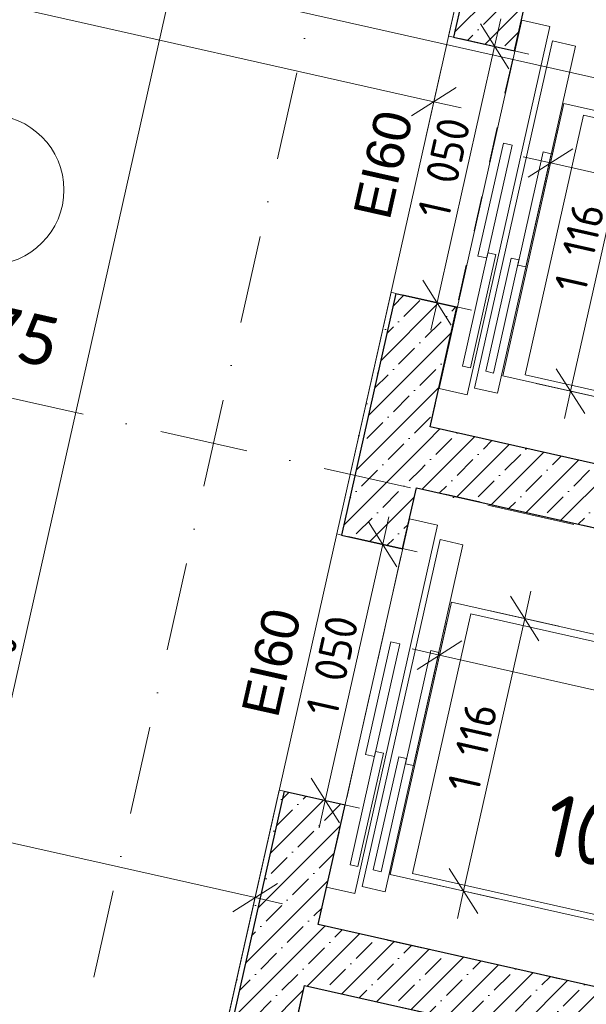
# Model space of a CAD drawing. Header units: millimetres. Extents: x -7213913 to -6930525, y 6129472 to 6355042.
# Tile 210 of 214: x -7188277 to -7186011, y 6176032 to 6179969. Entities that reach past the tile are written whole.
import ezdxf
from ezdxf.enums import TextEntityAlignment as Align

# ---------------------------------------------------------------- set-up
doc = ezdxf.new("R2010")
doc.units = ezdxf.units.MM
doc.header["$MEASUREMENT"] = 0
doc.linetypes.add('короткая штриховая', pattern=[282.222222, 141.111111, -141.111111])
doc.linetypes.add('Штрихпунктирная', pattern=[670.277762, 352.777767, -176.388884, 0, -141.111112])
for name, color, linetype in [('S - МОП.АР', 7, 'Continuous'), ('АР-Отметки высот.АР', 7, 'Continuous'), ('АР-Стены_внутренние_пилоны.АР', 7, 'Continuous'), ('АР-Чертеж-Оси_Осевые размеры.АР', 7, 'Continuous'), ('АР-Чертеж-Размеры.АР', 7, 'Continuous')]:
    doc.layers.add(name, color=color, linetype=linetype)
for name, color, linetype, lineweight in [('S - МОП.АР_Ном._пера__2', 8, 'Continuous', 15), ('АР-вертикальная связь - Лифт.АР_Ном._пера__1', 7, 'Continuous', 0), ('АР-вертикальная связь - Лифт.АР_Ном._пера__120', 7, 'Continuous', 0), ('АР-Отметки высот.АР_Ном._пера__120', 7, 'Continuous', 0), ('АР-Стены_внутренние_пилоны.АР_Ном._пера__1', 7, 'Continuous', 15), ('АР-Чертеж-Оси_Осевые размеры.АР_Ном._пера__120', 7, 'Continuous', 0), ('АР-Чертеж-Размеры.АР_Ном._пера__1', 7, 'Continuous', 0), ('Двери Archicad_Ном._пера__120', 7, 'Continuous', 0), ('Маркеры Дверей Archicad_Ном._пера__1', 7, 'Continuous', 0), ('Паспорта Зон Archicad_Ном._пера__1', 7, 'Continuous', 0)]:
    doc.layers.add(name, color=color, linetype=linetype, lineweight=lineweight)
doc.styles.add('РЎР“Р•РќР•Р\xa0Р\x98Р\xa0_РЎРўР\x98Р›Р¬_2', font='calibri.ttf')
doc.styles.add('РЎР“Р•РќР•Р\xa0Р\x98Р\xa0_РЎРўР\x98Р›Р¬_3', font='GOST_Common.ttf')
doc.styles.add('РЎР“Р•РќР•Р\xa0Р\x98Р\xa0_РЎРўР\x98Р›Р¬_5', font='GOTHIC.TTF')
doc.styles.add('РЎР“Р•РќР•Р\xa0Р\x98Р\xa0_РЎРўР\x98Р›Р¬_6', font='arial.ttf')
doc.dimstyles.new('СГЕНЕРИР_СТИЛЬ__5', dxfattribs={"dimtxt": 129.999995, "dimasz": 142.5, "dimexe": 0.18, "dimexo": 300000, "dimgap": 0, "dimtad": 1, "dimdec": 0, "dimzin": 0, "dimdsep": 46, "dimtxsty": 'РЎР“Р•РќР•Р\xa0Р\x98Р\xa0_РЎРўР\x98Р›Р¬_3', "dimblk": 'ARROWHEAD_6', "dimblk1": 'ARROWHEAD_6', "dimblk2": 'ARROWHEAD_6', "dimcen": 0.09, "dimclrd": 7, "dimclre": 7, "dimclrt": 7, "dimazin": 0, "dimtfac": 1, "dimtdec": 4, "dimtmove": 0, "dimatfit": 3, "dimfxl": 1, "dimtolj": 1, "dimtzin": 0, "dimarcsym": 0})
pattern_1 = [(45, (-6566190.34, 6562677.8), (-84.852814, 84.852814), []), (45, (-6566232.77, 6562720.22), (-84.852814, 84.852814), [90, -30, 0, -30])]
pattern_2 = [(45, (-6566190.34, 6563027.8), (-111.369318, 111.369318), [0, -105, 0, -157.5]), (110, (-6565840.34, 6563027.8), (148.001588, 53.868173), [0, -77, 0, -133])]

# ---------------------------------------------------------------- blocks, each defined once
blk = doc.blocks.new('Лифтовой холл _ ПБЗ_1_51_10', base_point=(-7188853.3, 6178755.2))
at = {"layer": 'S - МОП.АР_Ном._пера__2', "color": 8, "linetype": 'Continuous', "lineweight": 15, "flags": 128}
blk.add_lwpolyline([(-7192033.9, 6181367.8), (-7192391.1, 6179777.4), (-7190283.6, 6179304.1), (-7191317.8, 6174699), (-7187902.9, 6173932.1), (-7186511.4, 6180127.5)], close=True, dxfattribs=at)
at = {"layer": 'Паспорта Зон Archicad_Ном._пера__1', "color": 7, "linetype": 'Continuous', "lineweight": 0}
blk.add_circle((-7188399.6, 6179288), 300, dxfattribs=at)
at = {"layer": 'Паспорта Зон Archicad_Ном._пера__1', "color": 7, "lineweight": 0, "style": 'РЎР“Р•РќР•Р\xa0Р\x98Р\xa0_РЎРўР\x98Р›Р¬_3'}
blk.add_attdef('ROOM_NUMBER', text='', height=350, rotation=347.3417, dxfattribs=at).set_placement((-7188399.6, 6179289.7), align=Align.MIDDLE_CENTER)
at = {"layer": 'Паспорта Зон Archicad_Ном._пера__1', "color": 7, "lineweight": 0, "style": 'РЎР“Р•РќР•Р\xa0Р\x98Р\xa0_РЎРўР\x98Р›Р¬_2'}
blk.add_attdef('ROOM_AREA', text='', height=200, rotation=347.3417, dxfattribs=at).set_placement((-7188124.3, 6178671.6), align=Align.MIDDLE_RIGHT)
blk = doc.blocks.new('Стена_200_10', base_point=(-7183809.3, 6177578.6))
at = {"layer": 'АР-Стены_внутренние_пилоны.АР', "linetype": 'Continuous', "lineweight": 0, "true_color": 0x000000}
h = blk.add_hatch(dxfattribs=at)
h.set_pattern_fill('ЖЕЛЕЗОБЕТОН__PROJECT__000A', color=18, style=0, pattern_type=2)
h.set_pattern_definition(pattern_1)
h.paths.add_polyline_path([(-7183903.9, 6177728), (-7186635.8, 6178341.5), (-7186690.6, 6178097.6), (-7183958.7, 6177484)])
at = {"layer": 'АР-Стены_внутренние_пилоны.АР_Ном._пера__1', "color": 7, "linetype": 'Continuous', "lineweight": 30, "flags": 128}
for points in [[(-7183903.9, 6177728), (-7186635.8, 6178341.5)], [(-7186690.6, 6178097.6), (-7183958.7, 6177484)]]:
    blk.add_lwpolyline(points, dxfattribs=at)
blk = doc.blocks.new('Стена_201_10', base_point=(-7184256.3, 6175588.2))
at = {"layer": 'АР-Стены_внутренние_пилоны.АР', "linetype": 'Continuous', "lineweight": 0, "true_color": 0x000000}
h = blk.add_hatch(dxfattribs=at)
h.set_pattern_fill('ЖЕЛЕЗОБЕТОН__PROJECT__000A', color=18, style=0, pattern_type=2)
h.set_pattern_definition(pattern_1)
h.paths.add_polyline_path([(-7184350.9, 6175737.6), (-7187082.9, 6176351.1), (-7187137.6, 6176107.2), (-7184405.7, 6175493.6)])
at = {"layer": 'АР-Стены_внутренние_пилоны.АР_Ном._пера__1', "color": 7, "linetype": 'Continuous', "lineweight": 30, "flags": 128}
for points in [[(-7184350.9, 6175737.6), (-7187082.9, 6176351.1)], [(-7187137.6, 6176107.2), (-7184405.7, 6175493.6)]]:
    blk.add_lwpolyline(points, dxfattribs=at)
blk = doc.blocks.new('Маркер ДВ 23[158]_10', base_point=(-7187123.9, 6177400.6))
at = {"layer": 'Маркеры Дверей Archicad_Ном._пера__1', "color": 7, "lineweight": 0, "insert": (-7187242.9, 6177171.6), "char_height": 150, "attachment_point": 7, "rotation": 77.3417, "style": 'РЎР“Р•РќР•Р\xa0Р\x98Р\xa0_РЎРўР\x98Р›Р¬_6'}
blk.add_mtext('\\A1;{\\pql;\\pt0;\\fArial|b0|i0|c204|p0;\\W1.000000;EI60\\fArial|b0|i0|c204|p0;\\W1.000000;\\fArial|b0|i0|c204|p0;\\H0.666667x;\\W1.000000;\\fArial|b0|i0|c204|p0;\\H1.500000x;\\W1.000000;}', dxfattribs=at)
blk = doc.blocks.new('Прямоугольный Дверной Проем 23[41]_10', base_point=(-6566190.3, 6562677.8))
at = {"layer": 'Двери Archicad_Ном._пера__120', "color": 7, "linetype": 'Continuous', "lineweight": 0}
for p, q in [((-7187008.8, 6177912.9), (-7186989.3, 6177908.5)), ((-7186989.3, 6177908.5), (-7186745.4, 6177853.7)), ((-7187238.9, 6176888.4), (-7187219.4, 6176884)), ((-7187219.4, 6176884), (-7186975.5, 6176829.2))]:
    blk.add_line(p, q, dxfattribs=at)
at = {"layer": 'Маркеры Дверей Archicad_Ном._пера__1', "color": 7, "linetype": 'Continuous', "lineweight": 0}
blk.add_blockref('Маркер ДВ 23[158]_10', (-7187123.9, 6177400.6), dxfattribs=at)
blk = doc.blocks.new('Маркер ДВ 23[159]_10', base_point=(-7186676.8, 6179391))
at = {"layer": 'Маркеры Дверей Archicad_Ном._пера__1', "color": 7, "lineweight": 0, "insert": (-7186795.8, 6179162), "char_height": 150, "attachment_point": 7, "rotation": 77.3417, "style": 'РЎР“Р•РќР•Р\xa0Р\x98Р\xa0_РЎРўР\x98Р›Р¬_6'}
blk.add_mtext('\\A1;{\\pql;\\pt0;\\fArial|b0|i0|c204|p0;\\W1.000000;EI60\\fArial|b0|i0|c204|p0;\\W1.000000;\\fArial|b0|i0|c204|p0;\\H0.666667x;\\W1.000000;\\fArial|b0|i0|c204|p0;\\H1.500000x;\\W1.000000;}', dxfattribs=at)
blk = doc.blocks.new('Прямоугольный Дверной Проем 23[42]_10', base_point=(-6566190.3, 6562677.8))
at = {"layer": 'Двери Archicad_Ном._пера__120', "color": 7, "linetype": 'Continuous', "lineweight": 0}
for p, q in [((-7186561.8, 6179903.3), (-7186542.3, 6179898.9)), ((-7186542.3, 6179898.9), (-7186298.4, 6179844.1)), ((-7186791.9, 6178878.8), (-7186772.4, 6178874.4)), ((-7186772.4, 6178874.4), (-7186528.4, 6178819.6))]:
    blk.add_line(p, q, dxfattribs=at)
at = {"layer": 'Маркеры Дверей Archicad_Ном._пера__1', "color": 7, "linetype": 'Continuous', "lineweight": 0}
blk.add_blockref('Маркер ДВ 23[159]_10', (-7186676.8, 6179391), dxfattribs=at)
blk = doc.blocks.new('Стена_202_10', base_point=(-7187679.3, 6174266.1))
at = {"layer": 'АР-Стены_внутренние_пилоны.АР', "linetype": 'Continuous', "lineweight": 0, "true_color": 0x000000}
h = blk.add_hatch(dxfattribs=at)
h.set_pattern_fill('ШТУКАТУРКА__ГИПС_01_000A', color=18, style=0, pattern_type=2)
h.set_pattern_definition(pattern_2)
h.paths.add_polyline_path([(-7186511.4, 6180127.5), (-7186561.8, 6179903.3), (-7186542.3, 6179898.9), (-7186491.9, 6180123.1)])
h = blk.add_hatch(dxfattribs=at)
h.set_pattern_fill('ЖЕЛЕЗОБЕТОН__PROJECT__000A', color=18, style=0, pattern_type=2)
h.set_pattern_definition(pattern_1)
h.paths.add_polyline_path([(-7186542.3, 6179898.9), (-7186298.4, 6179844.1), (-7186243.6, 6180087.9), (-7186487.5, 6180142.7)])
h = blk.add_hatch(dxfattribs=at)
h.set_pattern_fill('ШТУКАТУРКА__ГИПС_01_000A', color=18, style=0, pattern_type=2)
h.set_pattern_definition(pattern_2)
h.paths.add_polyline_path([(-7187008.8, 6177912.9), (-7186989.3, 6177908.5), (-7186772.4, 6178874.4), (-7186791.9, 6178878.8)])
h = blk.add_hatch(dxfattribs=at)
h.set_pattern_fill('ЖЕЛЕЗОБЕТОН__PROJECT__000A', color=18, style=0, pattern_type=2)
h.set_pattern_definition(pattern_1)
h.paths.add_polyline_path([(-7186772.4, 6178874.4), (-7186989.3, 6177908.5), (-7186745.4, 6177853.7), (-7186528.4, 6178819.6)])
h = blk.add_hatch(dxfattribs=at)
h.set_pattern_fill('ШТУКАТУРКА__ГИПС_01_000A', color=18, style=0, pattern_type=2)
h.set_pattern_definition(pattern_2)
h.paths.add_polyline_path([(-7187455.9, 6175922.5), (-7187436.4, 6175918.1), (-7187219.4, 6176884), (-7187238.9, 6176888.4)])
h = blk.add_hatch(dxfattribs=at)
h.set_pattern_fill('ЖЕЛЕЗОБЕТОН__PROJECT__000A', color=18, style=0, pattern_type=2)
h.set_pattern_definition(pattern_1)
h.paths.add_polyline_path([(-7187219.4, 6176884), (-7187436.4, 6175918.1), (-7187192.4, 6175863.3), (-7186975.5, 6176829.2)])
at = {"layer": 'АР-Стены_внутренние_пилоны.АР_Ном._пера__1', "color": 7, "linetype": 'Continuous', "lineweight": 30}
for p, q in [((-7186487.5, 6180142.7), (-7186542.3, 6179898.9)), ((-7186542.3, 6179898.9), (-7186298.4, 6179844.1)), ((-7186772.4, 6178874.4), (-7186989.3, 6177908.5)), ((-7186772.4, 6178874.4), (-7186528.4, 6178819.6)), ((-7186989.3, 6177908.5), (-7186745.4, 6177853.7)), ((-7187219.4, 6176884), (-7187436.4, 6175918.1)), ((-7187219.4, 6176884), (-7186975.5, 6176829.2))]:
    blk.add_line(p, q, dxfattribs=at)
at = {"layer": 'АР-Стены_внутренние_пилоны.АР_Ном._пера__1', "color": 7, "linetype": 'Continuous', "lineweight": 0}
for p, q in [((-7186561.8, 6179903.3), (-7186542.3, 6179898.9)), ((-7186791.9, 6178878.8), (-7186772.4, 6178874.4)), ((-7187008.8, 6177912.9), (-7186989.3, 6177908.5)), ((-7187238.9, 6176888.4), (-7187219.4, 6176884))]:
    blk.add_line(p, q, dxfattribs=at)
at = {"layer": 'АР-Стены_внутренние_пилоны.АР_Ном._пера__1', "color": 7, "linetype": 'Continuous', "lineweight": 0, "flags": 128}
for points in [[(-7186511.4, 6180127.5), (-7186561.8, 6179903.3)], [(-7186791.9, 6178878.8), (-7187008.8, 6177912.9)], [(-7187238.9, 6176888.4), (-7187455.9, 6175922.5)]]:
    blk.add_lwpolyline(points, dxfattribs=at)
at = {"layer": 'АР-Стены_внутренние_пилоны.АР_Ном._пера__1', "color": 7, "linetype": 'Continuous', "lineweight": 30, "flags": 128}
for points in [[(-7186298.4, 6179844.1), (-7186243.6, 6180087.9)], [(-7186635.8, 6178341.5), (-7186528.4, 6178819.6)], [(-7186745.4, 6177853.7), (-7186690.6, 6178097.6)], [(-7187082.9, 6176351.1), (-7186975.5, 6176829.2)], [(-7187192.4, 6175863.3), (-7187137.6, 6176107.2)]]:
    blk.add_lwpolyline(points, dxfattribs=at)
at = {"layer": 'Двери Archicad_Ном._пера__120', "color": 7, "linetype": 'Continuous', "lineweight": 0}
for name in ['Прямоугольный Дверной Проем 23[42]_10', 'Прямоугольный Дверной Проем 23[41]_10']:
    blk.add_blockref(name, (-6566190.3, 6562677.8), dxfattribs=at)
blk = doc.blocks.new('Стена_205_10', base_point=(-7186338.2, 6180237.2))
at = {"layer": 'АР-Стены_внутренние_пилоны.АР', "linetype": 'Continuous', "lineweight": 0, "true_color": 0x000000}
h = blk.add_hatch(dxfattribs=at)
h.set_pattern_fill('ШТУКАТУРКА__ГИПС_01_000A', color=18, style=0, pattern_type=2)
h.set_pattern_definition(pattern_2)
h.paths.add_polyline_path([(-7184847.8, 6180051.1), (-7186184.4, 6180351.3), (-7186188.8, 6180331.8), (-7184852.1, 6180031.6)])
h = blk.add_hatch(dxfattribs=at)
h.set_pattern_fill('ЖЕЛЕЗОБЕТОН__PROJECT__000A', color=18, style=0, pattern_type=2)
h.set_pattern_definition(pattern_1)
h.paths.add_polyline_path([(-7184852.1, 6180031.6), (-7186188.8, 6180331.8), (-7186243.6, 6180087.9), (-7184906.9, 6179787.7)])
at = {"layer": 'АР-Стены_внутренние_пилоны.АР_Ном._пера__1', "color": 7, "linetype": 'Continuous', "lineweight": 30}
blk.add_line((-7184852.1, 6180031.6), (-7186188.8, 6180331.8), dxfattribs=at)
at = {"layer": 'АР-Стены_внутренние_пилоны.АР_Ном._пера__1', "color": 7, "linetype": 'Continuous', "lineweight": 0, "flags": 128}
for points in [[(-7186184.4, 6180351.3), (-7186188.8, 6180331.8)], [(-7184847.8, 6180051.1), (-7186184.4, 6180351.3)], [(-7184847.8, 6180051.1), (-7184852.1, 6180031.6)]]:
    blk.add_lwpolyline(points, dxfattribs=at)
at = {"layer": 'АР-Стены_внутренние_пилоны.АР_Ном._пера__1', "color": 7, "linetype": 'Continuous', "lineweight": 30, "flags": 128}
blk.add_lwpolyline([(-7186243.6, 6180087.9), (-7184906.9, 6179787.7)], dxfattribs=at)
blk = doc.blocks.new('Линия_1_10', base_point=(-7188065.6, 6180205.2))
at = {"layer": 'АР-Отметки высот.АР_Ном._пера__120', "color": 7, "linetype": 'Continuous', "lineweight": 0}
blk.add_line((-7187968, 6180183.3), (-7181132.8, 6178648.1), dxfattribs=at)
blk = doc.blocks.new('*D1009', base_point=(-6566190.3, 6562677.8))
at = {"layer": 'АР-Чертеж-Размеры.АР_Ном._пера__1', "color": 7, "linetype": 'Continuous', "lineweight": 0, "transparency": 16777216}
for p, q in [((-7190719.5, 6177363.2), (-7190781.1, 6177088.8)), ((-7190660.7, 6177282.7), (-7190839.9, 6177169.3)), ((-7190750.3, 6177226), (-7190860.1, 6177250.7)), ((-7187335.4, 6176459), (-7190750.3, 6177226)), ((-7187304.5, 6176596.2), (-7187366.2, 6176321.8)), ((-7187425, 6176402.3), (-7187245.7, 6176515.8)), ((-7187225.6, 6176434.4), (-7187335.4, 6176459))]:
    blk.add_line(p, q, dxfattribs=at)
at = {"layer": 'АР-Чертеж-Размеры.АР_Ном._пера__1', "color": 7, "lineweight": 0, "transparency": 16777216, "insert": (-7189238.8, 6176913.2), "char_height": 130, "attachment_point": 7, "rotation": 347.3417, "style": 'РЎР“Р•РќР•Р\xa0Р\x98Р\xa0_РЎРўР\x98Р›Р¬_3'}
blk.add_mtext('\\A1;{\\pql;\\fGOST Common|b0|i0|c204|p0;\\W1.000000;3\xa0500}', dxfattribs=at)
blk = doc.blocks.new('ARROWHEAD_6')
at = {"color": 0, "linetype": 'Continuous', "lineweight": 0}
for p, q in [((-0.5, -0.5), (0.5, 0.5)), ((0, 0), (-1, 0))]:
    blk.add_line(p, q, dxfattribs=at)
blk = doc.blocks.new('*D1011', base_point=(-6566190.3, 6562677.8))
at = {"layer": 'АР-Чертеж-Размеры.АР_Ном._пера__1', "color": 7, "linetype": 'Continuous', "lineweight": 0, "transparency": 16777216}
for p, q in [((-7186768.1, 6177781.9), (-7186881.6, 6177961.1)), ((-7186824.8, 6177871.5), (-7186800.2, 6177981.3)), ((-7187054.9, 6176847.1), (-7186824.8, 6177871.5)), ((-7186687.6, 6177840.7), (-7186962, 6177902.4)), ((-7187111.7, 6176936.7), (-7186998.2, 6176757.4)), ((-7186917.7, 6176816.2), (-7187192.1, 6176877.9)), ((-7187079.6, 6176737.3), (-7187054.9, 6176847.1))]:
    blk.add_line(p, q, dxfattribs=at)
at = {"layer": 'АР-Чертеж-Размеры.АР_Ном._пера__1', "color": 7, "lineweight": 0, "transparency": 16777216, "insert": (-7187007.7, 6177176.2), "char_height": 130, "attachment_point": 7, "rotation": 77.3417, "style": 'РЎР“Р•РќР•Р\xa0Р\x98Р\xa0_РЎРўР\x98Р›Р¬_3'}
blk.add_mtext('\\A1;{\\pql;\\fGOST Common|b0|i0|c204|p0;\\W1.000000;1\xa0050}', dxfattribs=at)
blk = doc.blocks.new('*D1012', base_point=(-6566190.3, 6562677.8))
at = {"layer": 'АР-Чертеж-Размеры.АР_Ном._пера__1', "color": 7, "linetype": 'Continuous', "lineweight": 0, "transparency": 16777216}
for p, q in [((-7186377.8, 6179862), (-7186353.1, 6179971.7)), ((-7186321, 6179772.3), (-7186434.5, 6179951.6)), ((-7186240.6, 6179831.1), (-7186515, 6179892.8)), ((-7186607.9, 6178837.5), (-7186377.8, 6179862)), ((-7186664.6, 6178927.1), (-7186551.1, 6178747.9)), ((-7186470.7, 6178806.7), (-7186745.1, 6178868.3)), ((-7186632.5, 6178727.7), (-7186607.9, 6178837.5))]:
    blk.add_line(p, q, dxfattribs=at)
at = {"layer": 'АР-Чертеж-Размеры.АР_Ном._пера__1', "color": 7, "lineweight": 0, "transparency": 16777216, "insert": (-7186560.6, 6179166.6), "char_height": 130, "attachment_point": 7, "rotation": 77.3417, "style": 'РЎР“Р•РќР•Р\xa0Р\x98Р\xa0_РЎРўР\x98Р›Р¬_3'}
blk.add_mtext('\\A1;{\\pql;\\fGOST Common|b0|i0|c204|p0;\\W1.000000;1\xa0050}', dxfattribs=at)
blk = doc.blocks.new('*D1013', base_point=(-6566190.3, 6562677.8))
at = {"layer": 'АР-Чертеж-Размеры.АР_Ном._пера__1', "color": 7, "linetype": 'Continuous', "lineweight": 0, "transparency": 16777216}
for p, q in [((-7187609.1, 6180374), (-7187584.4, 6180483.8)), ((-7187552.3, 6180284.4), (-7187665.8, 6180463.7)), ((-7187471.9, 6180343.2), (-7187746.3, 6180404.9)), ((-7189000.5, 6174178.6), (-7187609.1, 6180374)), ((-7189057.3, 6174268.2), (-7188943.8, 6174089)), ((-7188863.3, 6174147.8), (-7189137.7, 6174209.4)), ((-7189025.2, 6174068.8), (-7189000.5, 6174178.6))]:
    blk.add_line(p, q, dxfattribs=at)
at = {"layer": 'АР-Чертеж-Размеры.АР_Ном._пера__1', "color": 7, "lineweight": 0, "transparency": 16777216, "insert": (-7188375.5, 6177080.4), "char_height": 130, "attachment_point": 7, "rotation": 77.3418, "style": 'РЎР“Р•РќР•Р\xa0Р\x98Р\xa0_РЎРўР\x98Р›Р¬_3'}
blk.add_mtext('\\A1;{\\pql;\\fGOST Common|b0|i0|c204|p0;\\W1.000000;6\xa0350}', dxfattribs=at)
blk = doc.blocks.new('*D1214', base_point=(-6566190.3, 6562677.8))
at = {"layer": 'АР-Чертеж-Размеры.АР_Ном._пера__1', "color": 7, "linetype": 'Continuous', "lineweight": 0, "transparency": 16777216}
for p, q in [((-7186628.7, 6177290.9), (-7186567.1, 6177565.3)), ((-7186508.3, 6177484.9), (-7186687.5, 6177371.4)), ((-7186707.7, 6177452.8), (-7186597.9, 6177428.1)), ((-7186597.9, 6177428.1), (-7184469.3, 6176950.1)), ((-7184500.1, 6176812.8), (-7184438.5, 6177087.3)), ((-7184558.9, 6176893.3), (-7184379.7, 6177006.8)), ((-7184469.3, 6176950.1), (-7184359.5, 6176925.4))]:
    blk.add_line(p, q, dxfattribs=at)
at = {"layer": 'АР-Чертеж-Размеры.АР_Ном._пера__1', "color": 7, "lineweight": 0, "transparency": 16777216, "insert": (-7185716.7, 6177256.9), "char_height": 130, "attachment_point": 7, "rotation": 347.3417, "style": 'РЎР“Р•РќР•Р\xa0Р\x98Р\xa0_РЎРўР\x98Р›Р¬_3'}
blk.add_mtext('\\A1;{\\pql;\\fGOST Common|b0|i0|c204|p0;\\W1.000000;2\xa0182}', dxfattribs=at)
blk = doc.blocks.new('*D1215', base_point=(-6566190.3, 6562677.8))
at = {"layer": 'АР-Чертеж-Размеры.АР_Ном._пера__1', "color": 7, "linetype": 'Continuous', "lineweight": 0, "transparency": 16777216}
for p, q in [((-7186257.5, 6177574.5), (-7186232.8, 6177684.2)), ((-7186200.7, 6177484.8), (-7186314.2, 6177664.1)), ((-7186120.3, 6177543.6), (-7186394.7, 6177605.3)), ((-7186502, 6176485.5), (-7186257.5, 6177574.5)), ((-7186558.8, 6176575.2), (-7186445.3, 6176395.9)), ((-7186364.8, 6176454.7), (-7186639.2, 6176516.4)), ((-7186526.7, 6176375.8), (-7186502, 6176485.5))]:
    blk.add_line(p, q, dxfattribs=at)
at = {"layer": 'АР-Чертеж-Размеры.АР_Ном._пера__1', "color": 7, "lineweight": 0, "transparency": 16777216, "insert": (-7186441.8, 6176872.5), "char_height": 130, "attachment_point": 7, "rotation": 77.3417, "style": 'РЎР“Р•РќР•Р\xa0Р\x98Р\xa0_РЎРўР\x98Р›Р¬_3'}
blk.add_mtext('\\A1;{\\pql;\\fGOST Common|b0|i0|c204|p0;\\W1.000000;1\xa0116}', dxfattribs=at)
blk = doc.blocks.new('*D1216', base_point=(-6566190.3, 6562677.8))
at = {"layer": 'АР-Чертеж-Размеры.АР_Ном._пера__1', "color": 7, "linetype": 'Continuous', "lineweight": 0, "transparency": 16777216}
for p, q in [((-7186185, 6179258.9), (-7186123.3, 6179533.4)), ((-7186064.6, 6179452.9), (-7186243.8, 6179339.4)), ((-7186263.9, 6179420.8), (-7186154.2, 6179396.1)), ((-7186154.2, 6179396.1), (-7184025.2, 6178918)), ((-7184056.1, 6178780.8), (-7183994.4, 6179055.2)), ((-7184114.9, 6178861.3), (-7183935.6, 6178974.7)), ((-7184025.2, 6178918), (-7183915.5, 6178893.4))]:
    blk.add_line(p, q, dxfattribs=at)
at = {"layer": 'АР-Чертеж-Размеры.АР_Ном._пера__1', "color": 7, "lineweight": 0, "transparency": 16777216, "insert": (-7185272.8, 6179224.9), "char_height": 130, "attachment_point": 7, "rotation": 347.3417, "style": 'РЎР“Р•РќР•Р\xa0Р\x98Р\xa0_РЎРўР\x98Р›Р¬_3'}
blk.add_mtext('\\A1;{\\pql;\\fGOST Common|b0|i0|c204|p0;\\W1.000000;2\xa0182}', dxfattribs=at)
blk = doc.blocks.new('*D1217', base_point=(-6566190.3, 6562677.8))
at = {"layer": 'АР-Чертеж-Размеры.АР_Ном._пера__1', "color": 7, "linetype": 'Continuous', "lineweight": 0, "transparency": 16777216}
for p, q in [((-7185805, 6179682.5), (-7185829.7, 6179572.7)), ((-7185772.9, 6179483.1), (-7185886.4, 6179662.3)), ((-7185966.9, 6179603.5), (-7185692.5, 6179541.9)), ((-7185829.7, 6179572.7), (-7186074.3, 6178483.8)), ((-7186131, 6178573.4), (-7186017.5, 6178394.2)), ((-7186211.5, 6178514.6), (-7185937, 6178453)), ((-7186074.3, 6178483.8), (-7186098.9, 6178374))]:
    blk.add_line(p, q, dxfattribs=at)
at = {"layer": 'АР-Чертеж-Размеры.АР_Ном._пера__1', "color": 7, "lineweight": 0, "transparency": 16777216, "insert": (-7186014, 6178870.7), "char_height": 130, "attachment_point": 7, "rotation": 77.3417, "style": 'РЎР“Р•РќР•Р\xa0Р\x98Р\xa0_РЎРўР\x98Р›Р¬_3'}
blk.add_mtext('\\A1;{\\pql;\\fGOST Common|b0|i0|c204|p0;\\W1.000000;1\xa0116}', dxfattribs=at)
blk = doc.blocks.new('*D1218', base_point=(-6566190.3, 6562677.8))
at = {"layer": 'АР-Чертеж-Размеры.АР_Ном._пера__1', "color": 7, "linetype": 'Continuous', "lineweight": 0, "transparency": 16777216}
for p, q in [((-7192154.5, 6180739.5), (-7192092.9, 6181013.9)), ((-7192233.4, 6180901.4), (-7192123.7, 6180876.7)), ((-7192034.1, 6180933.4), (-7192213.3, 6180820)), ((-7192123.7, 6180876.7), (-7186620.8, 6179640.8)), ((-7186651.6, 6179503.6), (-7186589.9, 6179778)), ((-7186710.4, 6179584), (-7186531.1, 6179697.5)), ((-7186620.8, 6179640.8), (-7186511, 6179616.1))]:
    blk.add_line(p, q, dxfattribs=at)
at = {"layer": 'АР-Чертеж-Размеры.АР_Ном._пера__1', "color": 7, "lineweight": 0, "transparency": 16777216, "insert": (-7189574.6, 6180330.8), "char_height": 130, "attachment_point": 7, "rotation": 347.3417, "style": 'РЎР“Р•РќР•Р\xa0Р\x98Р\xa0_РЎРўР\x98Р›Р¬_3'}
blk.add_mtext('\\A1;{\\pql;\\fGOST Common|b0|i0|c204|p0;\\W1.000000;5\xa0640}', dxfattribs=at)
blk = doc.blocks.new('Стандартный Маркер Сетки[192]_10', base_point=(-7208310.8, 6182948.1))
at = {"layer": 'АР-Чертеж-Оси_Осевые размеры.АР_Ном._пера__120', "color": 7, "linetype": 'Штрихпунктирная', "lineweight": 0}
blk.add_line((-7207335.2, 6182729), (-7183218.3, 6177312.4), dxfattribs=at)
at = {"layer": 'АР-Чертеж-Оси_Осевые размеры.АР_Ном._пера__120', "color": 7, "lineweight": 0, "style": 'РЎР“Р•РќР•Р\xa0Р\x98Р\xa0_РЎРўР\x98Р›Р¬_5'}
blk.add_attdef('AC_MarkerText_1', text='', height=350, rotation=347.3417, dxfattribs=at).set_placement((-7208728.8, 6183238.8), align=Align.TOP_CENTER)
blk = doc.blocks.new('Стандартный Маркер Сетки[211]_10', base_point=(-7208310.8, 6182948.1))
at = {"layer": 'АР-Чертеж-Оси_Осевые размеры.АР_Ном._пера__120', "color": 7, "linetype": 'Штрихпунктирная', "lineweight": 0}
blk.add_line((-7207335.2, 6182729), (-7183218.3, 6177312.4), dxfattribs=at)
at = {"layer": 'АР-Чертеж-Оси_Осевые размеры.АР_Ном._пера__120', "color": 7, "lineweight": 0, "style": 'РЎР“Р•РќР•Р\xa0Р\x98Р\xa0_РЎРўР\x98Р›Р¬_5'}
blk.add_attdef('AC_MarkerText_1', text='', height=350, rotation=347.3417, dxfattribs=at).set_placement((-7208728.8, 6183238.8), align=Align.TOP_CENTER)
blk = doc.blocks.new('Стандартный Маркер Сетки[229]_10', base_point=(-7182542.5, 6200354.4))
at = {"layer": 'АР-Чертеж-Оси_Осевые размеры.АР_Ном._пера__120', "color": 7, "linetype": 'Штрихпунктирная', "lineweight": 0}
blk.add_line((-7182761.7, 6199378.7), (-7197533.7, 6133606.7), dxfattribs=at)
at = {"layer": 'АР-Чертеж-Оси_Осевые размеры.АР_Ном._пера__120', "color": 7, "lineweight": 0, "style": 'РЎР“Р•РќР•Р\xa0Р\x98Р\xa0_РЎРўР\x98Р›Р¬_5'}
blk.add_attdef('AC_MarkerText_1', text='', height=350, rotation=347.3417, dxfattribs=at).set_placement((-7197792.5, 6132324.2), align=Align.TOP_CENTER)

msp = doc.modelspace()

# ---------------------------------------------------------------- linework, layer by layer
at = {"layer": 'S - МОП.АР', "color": 254, "linetype": 'Continuous', "lineweight": 0, "true_color": 0xdadada, "flags": 128}
msp.add_lwpolyline([(-7192033.9, 6181367.8), (-7192391.1, 6179777.4), (-7190283.6, 6179304.1), (-7191317.8, 6174699), (-7187902.9, 6173932.1), (-7186511.4, 6180127.5)], close=True, dxfattribs=at)
at = {"layer": 'АР-вертикальная связь - Лифт.АР_Ном._пера__120', "color": 7, "linetype": 'короткая штриховая', "lineweight": 0}
for points in [[(-7186243.6, 6180088), (-7186635.8, 6178341.5), (-7183903.9, 6177728), (-7183511.6, 6179474.4)], [(-7186690.6, 6178097.6), (-7187082.9, 6176351.1), (-7184350.9, 6175737.6), (-7183958.7, 6177484)], [(-7187137.6, 6176107.2), (-7187529.9, 6174360.7), (-7184798, 6173747.1), (-7184405.7, 6175493.6)]]:
    msp.add_lwpolyline(points, close=True, dxfattribs=at)
at = {"layer": 'АР-вертикальная связь - Лифт.АР_Ном._пера__120', "color": 7, "linetype": 'Continuous', "lineweight": 0}
for points in [[(-7186487.7, 6178468.7), (-7186599.9, 6178493.9), (-7186269.1, 6179966.7), (-7186156.9, 6179941.5)], [(-7186054.7, 6179863.1), (-7186146, 6179883.6), (-7186457.6, 6178496.1), (-7186366.4, 6178475.6)], [(-7184216.5, 6178066.5), (-7186345.4, 6178544.7), (-7186100.8, 6179633.6), (-7183971.9, 6179155.4)], [(-7184238.9, 6178095.4), (-7186256, 6178548.4), (-7186022.9, 6179586.3), (-7184005.8, 6179133.2)], [(-7186408.9, 6179015.9), (-7186444.2, 6179023.8), (-7186342.7, 6179475.4), (-7186307.4, 6179467.5)], [(-7186151.5, 6179432.5), (-7186183.4, 6179439.7), (-7186285, 6178987.6), (-7186253, 6178980.4)], [(-7186474.6, 6178576.5), (-7186506, 6178583.6), (-7186404.3, 6179036.3), (-7186372.9, 6179029.3)], [(-7186280.3, 6179008.5), (-7186311.6, 6179015.5), (-7186413.3, 6178562.8), (-7186382, 6178555.7)], [(-7186937.1, 6176475.3), (-7187049.3, 6176500.5), (-7186718.5, 6177973.4), (-7186606.3, 6177948.2)], [(-7186504.2, 6177869.7), (-7186595.4, 6177890.2), (-7186907.1, 6176502.7), (-7186815.8, 6176482.2)], [(-7184666.2, 6176073.2), (-7186794.8, 6176551.3), (-7186550.3, 6177640.2), (-7184421.7, 6177162.1)], [(-7184688.3, 6176102), (-7186705.4, 6176555.1), (-7186472.3, 6177592.9), (-7184455.2, 6177139.9)], [(-7186858.3, 6177022.5), (-7186893.6, 6177030.4), (-7186792.2, 6177482.1), (-7186756.9, 6177474.1)], [(-7186600.9, 6177439.1), (-7186632.9, 6177446.3), (-7186734.4, 6176994.2), (-7186702.4, 6176987)], [(-7186924, 6176583.1), (-7186955.4, 6176590.2), (-7186853.7, 6177042.9), (-7186822.4, 6177035.9)], [(-7186729.7, 6177015.1), (-7186761.1, 6177022.1), (-7186862.8, 6176569.4), (-7186831.4, 6176562.3)]]:
    msp.add_lwpolyline(points, close=True, dxfattribs=at)

# ---------------------------------------------------------------- block references
at = {"layer": 'S - МОП.АР', "color": 7, "linetype": 'Continuous', "lineweight": 0}
ref = msp.add_blockref('Лифтовой холл _ ПБЗ_1_51_10', (-7188853.3, 6178755.2), dxfattribs=at)
ref.add_attrib('ROOM_AREA', '25,75', dxfattribs={"layer": 'Паспорта Зон Archicad_Ном._пера__1', "color": 7, "lineweight": 0, "height": 200, "rotation": 347.3417, "style": 'РЎР“Р•РќР•Р\xa0Р\x98Р\xa0_РЎРўР\x98Р›Р¬_2'}).set_placement((-7188124.3, 6178671.6), align=Align.MIDDLE_RIGHT)
at = {"layer": 'АР-Отметки высот.АР', "color": 7, "linetype": 'Continuous', "lineweight": 0}
msp.add_blockref('Линия_1_10', (-7188065.6, 6180205.2), dxfattribs=at)
at = {"layer": 'АР-Стены_внутренние_пилоны.АР', "color": 7, "lineweight": 0}
for name, p in [('Стена_202_10', (-7187679.3, 6174266.1)), ('Стена_205_10', (-7186338.2, 6180237.2)), ('Стена_200_10', (-7183809.3, 6177578.6)), ('Стена_201_10', (-7184256.3, 6175588.2))]:
    msp.add_blockref(name, p, dxfattribs=at)
at = {"layer": 'АР-Чертеж-Оси_Осевые размеры.АР', "color": 8, "linetype": 'Continuous', "lineweight": 15}
for name, p in [('Стандартный Маркер Сетки[229]_10', (-7182542.5, 6200354.4)), ('Стандартный Маркер Сетки[192]_10', (-7208310.8, 6182948.1)), ('Стандартный Маркер Сетки[211]_10', (-7208310.8, 6182948.1))]:
    msp.add_blockref(name, p, dxfattribs=at)

# ---------------------------------------------------------------- texts
at = {"layer": 'АР-вертикальная связь - Лифт.АР_Ном._пера__1', "color": 7, "linetype": 'Continuous', "lineweight": 0, "insert": (-7186197.9, 6176636), "char_height": 250, "attachment_point": 7, "rotation": 347.3417, "style": 'РЎР“Р•РќР•Р\xa0Р\x98Р\xa0_РЎРўР\x98Р›Р¬_3'}
msp.add_mtext('\\A1;{\\pql;\\fGOST Common|b0|i0|c204|p0;\\W1.000000;1000кг}', dxfattribs=at)

# ---------------------------------------------------------------- dimensions: what is measured, and where the dimension line sits
at = {"layer": 'АР-Чертеж-Размеры.АР', "color": 7, "linetype": 'Continuous', "lineweight": 0}
for base, p1, p2, angle, picture, middle, turn in [((-7186620.8, 6179640.8), (-7192014.3, 6181363.4), (-7186511.4, 6180127.5), 347.3417, '*D1218', (-7189342.7, 6180345.4), 347.3417), ((-7187609.1, 6180374), (-7189610.4, 6174315.5), (-7188733.6, 6180626.6), 77.3418, '*D1013', (-7188390, 6177312.2), 77.3418), ((-7186377.8, 6179862), (-7186528.4, 6178819.6), (-7186298.4, 6179844.1), 77.3417, '*D1012', (-7186575.2, 6179398.4), 77.3417), ((-7186074.3, 6178483.8), (-7183971.9, 6179155.4), (-7184216.5, 6178066.5), 257.3417, '*D1217', (-7186028.5, 6179102.6), 77.3417), ((-7184025.2, 6178918), (-7186100.8, 6179633.6), (-7183971.9, 6179155.4), 347.3417, '*D1216', (-7185041, 6179239.4), 347.3417), ((-7186824.8, 6177871.5), (-7186975.5, 6176829.2), (-7186745.4, 6177853.7), 77.3417, '*D1011', (-7187022.2, 6177408), 77.3417), ((-7186257.5, 6177574.5), (-7186794.8, 6176551.3), (-7186550.3, 6177640.2), 77.3417, '*D1215', (-7186456.3, 6177104.3), 77.3417), ((-7184469.3, 6176950.1), (-7186550.3, 6177640.2), (-7184421.7, 6177162.1), 347.3417, '*D1214', (-7185484.9, 6177271.4), 347.3417), ((-7190750.3, 6177226), (-7187179.8, 6177151.7), (-7190773.3, 6177123.5), 167.3417, '*D1009', (-7189006.9, 6176927.7), 347.3417)]:
    dim = msp.add_linear_dim(base=base, p1=p1, p2=p2, angle=angle, dimstyle='СГЕНЕРИР_СТИЛЬ__5', dxfattribs=at)
    dim.commit()
    dim.dimension.update_dxf_attribs({"geometry": picture, "text_midpoint": middle, "dimtype": 160, "text_rotation": turn})

doc.saveas('drawing.dxf')
